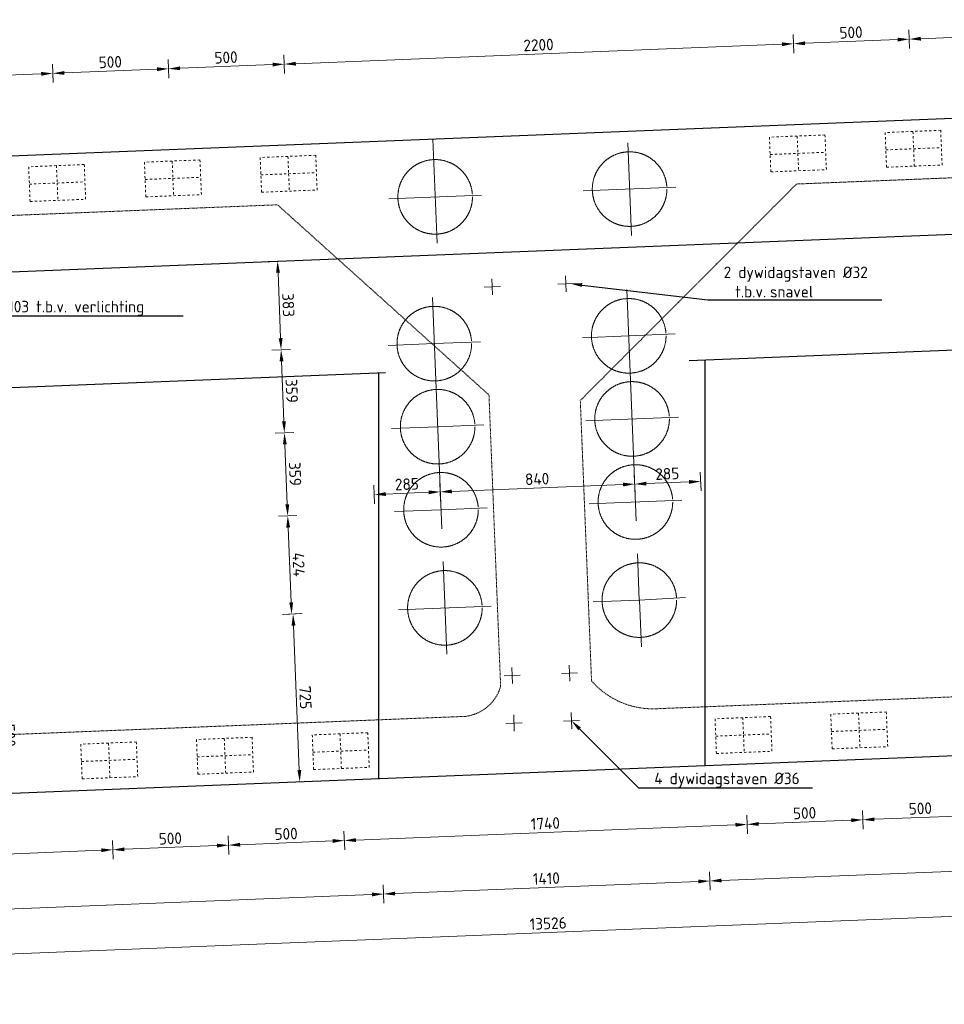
# Model space of a CAD drawing. Header units: millimetres. Extents: x -8028558 to 327273, y -63352 to 83293.
# Tile 131 of 195: x 143979 to 147970, y 19968 to 24219. Entities that reach past the tile are written whole.
import ezdxf
from ezdxf import colors
from ezdxf.entities.mleader import LeaderData, LeaderLine
from ezdxf.math import Vec2, Vec3

# ---------------------------------------------------------------- set-up
doc = ezdxf.new("R2010")
doc.units = ezdxf.units.MM
doc.linetypes.add('NLCS-HIDDEN', pattern=[4, 2, -2])
doc.linetypes.add('ZZ-HIDDEN-SO', pattern=[4, 2, -2])
for name, color, linetype, lineweight in [('B-CO-BC-BETONVORM-GD', 90, 'Continuous', 25), ('B-CO-BC-BETONVORM-GN', 10, 'ZZ-HIDDEN-SO', 13), ('B-CO-BC-BETONVORM-M', 7, 'Continuous', 18), ('B-CO-BC-VOORSPANNING-GN', 190, 'NLCS-HIDDEN', 13), ('X-XX-AL-M', 7, 'Continuous', 18), ('X-XX-AL-VERWIJZING-T25', 7, 'Continuous', 25)]:
    doc.layers.add(name, color=color, linetype=linetype, lineweight=lineweight)
doc.styles.add('NLCS-ISO-MM20-T25', font='NLCS-ISO.ttf', dxfattribs={"height": 50})
doc.dimstyles.new('NLCS-MM20-T25-PIJL_L0_H0', dxfattribs={"dimscale": 20, "dimtxt": 2.5, "dimasz": 2.5, "dimexe": 2, "dimexo": 2, "dimgap": 0.7, "dimtad": 1, "dimdec": 0, "dimzin": 0, "dimdsep": 46, "dimtxsty": 'NLCS-ISO-MM20-T25', "dimcen": 0, "dimdle": 2, "dimclrd": 256, "dimclre": 256, "dimclrt": 256, "dimadec": 0, "dimazin": 0, "dimtfac": 1, "dimtdec": 3, "dimtofl": 0, "dimtmove": 0, "dimatfit": 3, "dimfxl": 2, "dimfxlon": 1, "dimtfillclr": 256, "dimtolj": 1, "dimtzin": 0, "dimlwd": -1, "dimlwe": -1, "dimarcsym": 0})
doc.dimstyles.new('NLCS-MM20-T25-PIJL_L0_H4', dxfattribs={"dimscale": 20, "dimtxt": 2.5, "dimasz": 2.5, "dimexe": 2, "dimexo": 2, "dimgap": 0.7, "dimtad": 1, "dimdec": 0, "dimzin": 0, "dimdsep": 46, "dimtxsty": 'NLCS-ISO-MM20-T25', "dimcen": 0, "dimdle": 2, "dimclrd": 256, "dimclre": 256, "dimclrt": 256, "dimadec": 4, "dimazin": 0, "dimtfac": 1, "dimtdec": 3, "dimtofl": 0, "dimtmove": 0, "dimatfit": 3, "dimfxl": 2, "dimfxlon": 1, "dimtfillclr": 256, "dimtolj": 1, "dimtzin": 0, "dimlwd": -1, "dimlwe": -1, "dimarcsym": 0})

# ---------------------------------------------------------------- blocks, each defined once
blk = doc.blocks.new('*D37')
at = {"layer": 'B-CO-BC-BETONVORM-M', "transparency": 16777216}
for p, q in [((143845.2337090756, 21375.75825711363), (143925.1697857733, 21378.95570018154)), ((143887.2001493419, 21327.3969307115), (143903.1873646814, 20927.71654722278)), ((143945.1538049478, 20879.35522082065), (143865.21772825, 20876.15777775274))]:
    blk.add_line(p, q, dxfattribs=at)
for points in [[(143895.526823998, 21327.72999769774), (143878.8734746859, 21327.06386372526), (143885.2017474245, 21377.35697864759)], [(143911.5140393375, 20928.04961420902), (143894.8606900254, 20927.38348023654), (143905.1857665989, 20877.75649928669)]]:
    blk.add_solid(points, dxfattribs=at)
at = {"layer": 'B-CO-BC-BETONVORM-M', "transparency": 16777216, "insert": (143934.1625944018, 21129.11549246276), "char_height": 50, "attachment_point": 5, "rotation": 272.2906100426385, "style": 'NLCS-ISO-MM20-T25'}
blk.add_mtext('\\A1;500', dxfattribs=at)
blk = doc.blocks.new('*D35')
at = {"layer": 'B-CO-BC-BETONVORM-M', "transparency": 16777216}
for p, q in [((145175.7975553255, 22078.4998034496), (145095.8614786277, 22075.30236038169)), ((145150.7775633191, 21703.1999233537), (145137.827918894, 22026.94103397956)), ((145192.7440035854, 21654.83859695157), (145112.8079268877, 21651.64115388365))]:
    blk.add_line(p, q, dxfattribs=at)
for points in [[(145146.1545935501, 22027.2741009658), (145129.501244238, 22026.60796699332), (145135.8295169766, 22076.90108191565)], [(145159.1042379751, 21703.53299033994), (145142.4508886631, 21702.86685636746), (145152.7759652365, 21653.23987541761)]]:
    blk.add_solid(points, dxfattribs=at)
at = {"layer": 'B-CO-BC-BETONVORM-M', "transparency": 16777216, "insert": (145183.2715784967, 21866.62923216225), "char_height": 50, "attachment_point": 5, "rotation": 272.2906100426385, "style": 'NLCS-ISO-MM20-T25'}
blk.add_mtext('\\A1;424', dxfattribs=at)
blk = doc.blocks.new('*D34')
at = {"layer": 'B-CO-BC-BETONVORM-M', "transparency": 16777216}
for p, q in [((145161.4490295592, 22437.21294763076), (145081.5129528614, 22434.01550456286)), ((145133.83111506, 22126.86112985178), (145123.4793931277, 22385.65417816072)), ((145175.7975553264, 22078.49980344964), (145095.8614786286, 22075.30236038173))]:
    blk.add_line(p, q, dxfattribs=at)
for points in [[(145131.8060677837, 22385.98724514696), (145115.1527184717, 22385.32111117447), (145121.4809912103, 22435.61422609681)], [(145142.1577897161, 22127.19419683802), (145125.504440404, 22126.52806286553), (145135.8295169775, 22076.90108191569)]]:
    blk.add_solid(points, dxfattribs=at)
at = {"layer": 'B-CO-BC-BETONVORM-M', "transparency": 16777216, "insert": (145167.624091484, 22257.81640750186), "char_height": 50, "attachment_point": 5, "rotation": 272.2906100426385, "style": 'NLCS-ISO-MM20-T25'}
blk.add_mtext('\\A1;359', dxfattribs=at)
blk = doc.blocks.new('*D33')
at = {"layer": 'B-CO-BC-BETONVORM-M', "transparency": 16777216}
for p, q in [((145147.1005037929, 22795.92609181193), (145067.1644270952, 22792.72864874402)), ((145119.4825892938, 22485.57427403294), (145109.1308673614, 22744.36732234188)), ((145161.4490295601, 22437.2129476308), (145081.5129528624, 22434.01550456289))]:
    blk.add_line(p, q, dxfattribs=at)
for points in [[(145117.4575420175, 22744.70038932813), (145100.8041927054, 22744.03425535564), (145107.132465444, 22794.32737027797)], [(145127.8092639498, 22485.90734101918), (145111.1559146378, 22485.2412070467), (145121.4809912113, 22435.61422609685)]]:
    blk.add_solid(points, dxfattribs=at)
at = {"layer": 'B-CO-BC-BETONVORM-M', "transparency": 16777216, "insert": (145153.2755657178, 22616.52955168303), "char_height": 50, "attachment_point": 5, "rotation": 272.2906100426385, "style": 'NLCS-ISO-MM20-T25'}
blk.add_mtext('\\A1;359', dxfattribs=at)
blk = doc.blocks.new('*D36')
at = {"layer": 'B-CO-BC-BETONVORM-M', "transparency": 16777216}
for p, q in [((145051.8438310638, 23175.74354955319), (145131.7799077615, 23178.9409926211)), ((145105.1340635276, 22844.28741821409), (145093.8102713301, 23127.38222315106)), ((145147.1005037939, 22795.92609181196), (145067.1644270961, 22792.72864874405))]:
    blk.add_line(p, q, dxfattribs=at)
for points in [[(145102.1369459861, 23127.7152901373), (145085.4835966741, 23127.04915616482), (145091.8118694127, 23177.34227108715)], [(145113.4607381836, 22844.62048520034), (145096.8073888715, 22843.95435122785), (145107.132465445, 22794.32737027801)]]:
    blk.add_solid(points, dxfattribs=at)
at = {"layer": 'B-CO-BC-BETONVORM-M', "transparency": 16777216, "insert": (145138.4410048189, 22987.39357417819), "char_height": 50, "attachment_point": 5, "rotation": 272.29061004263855, "style": 'NLCS-ISO-MM20-T25'}
blk.add_mtext('\\A1;383', dxfattribs=at)
blk = doc.blocks.new('*D688')
at = {"layer": 'X-XX-AL-M', "transparency": 16777216}
for p, q in [((144123.1975856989, 23947.60584087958), (144120.000142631, 24027.54191757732)), ((141860.4070945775, 23897.12620844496), (144071.6388162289, 23985.57547731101)), ((141812.0457681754, 23855.15976817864), (141808.8483251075, 23935.09584487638))]:
    blk.add_line(p, q, dxfattribs=at)
for points in [[(144071.3057492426, 23993.90215196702), (144071.9718832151, 23977.24880265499), (144121.5988641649, 23987.57387922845)], [(141860.0740275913, 23905.45288310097), (141860.7401615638, 23888.79953378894), (141810.4470466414, 23895.12780652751)]]:
    blk.add_solid(points, dxfattribs=at)
at = {"layer": 'X-XX-AL-M', "transparency": 16777216, "insert": (142964.4642019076, 23980.31968026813), "char_height": 50, "attachment_point": 5, "rotation": 2.2906100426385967, "style": 'NLCS-ISO-MM20-T25'}
blk.add_mtext('\\A1;2313', dxfattribs=at)
blk = doc.blocks.new('*D689')
at = {"layer": 'X-XX-AL-M', "transparency": 16777216}
for p, q in [((144123.1975856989, 23947.60584087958), (144120.000142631, 24027.54191757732)), ((144622.7980650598, 23967.58986005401), (144619.6006219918, 24047.52593675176)), ((144171.558912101, 23989.5722811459), (144571.2392955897, 24005.55949648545))]:
    blk.add_line(p, q, dxfattribs=at)
for points in [[(144171.2258451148, 23997.89895580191), (144171.8919790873, 23981.24560648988), (144121.5988641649, 23987.57387922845)], [(144570.9062286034, 24013.88617114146), (144571.5723625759, 23997.23282182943), (144621.1993435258, 24007.55789840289)]]:
    blk.add_solid(points, dxfattribs=at)
at = {"layer": 'X-XX-AL-M', "transparency": 16777216, "insert": (144369.8403503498, 24036.53472620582), "char_height": 50, "attachment_point": 5, "rotation": 2.2906100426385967, "style": 'NLCS-ISO-MM20-T25'}
blk.add_mtext('\\A1;500', dxfattribs=at)
blk = doc.blocks.new('*D690')
at = {"layer": 'X-XX-AL-M', "transparency": 16777216}
for p, q in [((145122.3985444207, 23987.57387922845), (145119.2011013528, 24067.50995592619)), ((144622.7980650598, 23967.58986005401), (144619.6006219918, 24047.52593675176)), ((144671.1593914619, 24009.55630032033), (145070.8397749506, 24025.54351565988))]:
    blk.add_line(p, q, dxfattribs=at)
for points in [[(145070.5067079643, 24033.87019031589), (145071.1728419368, 24017.21684100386), (145120.7998228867, 24027.54191757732)], [(144670.8263244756, 24017.88297497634), (144671.4924584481, 24001.22962566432), (144621.1993435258, 24007.55789840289)]]:
    blk.add_solid(points, dxfattribs=at)
at = {"layer": 'X-XX-AL-M', "transparency": 16777216, "insert": (144869.4408297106, 24056.51874538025), "char_height": 50, "attachment_point": 5, "rotation": 2.2906100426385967, "style": 'NLCS-ISO-MM20-T25'}
blk.add_mtext('\\A1;500', dxfattribs=at)
blk = doc.blocks.new('*D691')
at = {"layer": 'X-XX-AL-M', "transparency": 16777216}
for p, q in [((147320.6406536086, 24075.50356359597), (147317.4432105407, 24155.43964029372)), ((145170.7598708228, 24029.54031949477), (147269.0818841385, 24113.47320002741)), ((145122.3985444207, 23987.57387922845), (145119.2011013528, 24067.5099559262))]:
    blk.add_line(p, q, dxfattribs=at)
for points in [[(147268.7488171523, 24121.79987468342), (147269.4149511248, 24105.14652537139), (147319.0419320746, 24115.47160194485)], [(145170.4268038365, 24037.86699415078), (145171.092937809, 24021.21364483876), (145120.7998228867, 24027.54191757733)]]:
    blk.add_solid(points, dxfattribs=at)
at = {"layer": 'X-XX-AL-M', "transparency": 16777216, "insert": (146218.362123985, 24110.47559715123), "char_height": 50, "attachment_point": 5, "rotation": 2.2906100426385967, "style": 'NLCS-ISO-MM20-T25'}
blk.add_mtext('\\A1;2200', dxfattribs=at)
blk = doc.blocks.new('*D692')
at = {"layer": 'X-XX-AL-M', "transparency": 16777216}
for p, q in [((147320.6406536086, 24075.50356359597), (147317.4432105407, 24155.43964029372)), ((147820.2411329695, 24095.48758277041), (147817.0436899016, 24175.42365946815)), ((147369.0019800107, 24117.47000386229), (147768.6823634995, 24133.45721920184))]:
    blk.add_line(p, q, dxfattribs=at)
for points in [[(147368.6689130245, 24125.7966785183), (147369.335046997, 24109.14332920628), (147319.0419320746, 24115.47160194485)], [(147768.3492965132, 24141.78389385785), (147769.0154304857, 24125.13054454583), (147818.6424114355, 24135.45562111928)]]:
    blk.add_solid(points, dxfattribs=at)
at = {"layer": 'X-XX-AL-M', "transparency": 16777216, "insert": (147567.2834182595, 24164.43244892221), "char_height": 50, "attachment_point": 5, "rotation": 2.2906100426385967, "style": 'NLCS-ISO-MM20-T25'}
blk.add_mtext('\\A1;500', dxfattribs=at)
blk = doc.blocks.new('*D693')
at = {"layer": 'X-XX-AL-M', "transparency": 16777216}
for p, q in [((148319.8416123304, 24115.47160194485), (148316.6441692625, 24195.40767864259)), ((147820.2411329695, 24095.48758277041), (147817.0436899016, 24175.42365946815)), ((147868.6024593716, 24137.45402303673), (148268.2828428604, 24153.44123837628))]:
    blk.add_line(p, q, dxfattribs=at)
for points in [[(148267.9497758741, 24161.76791303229), (148268.6159098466, 24145.11456372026), (148318.2428907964, 24155.43964029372)], [(147868.2693923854, 24145.78069769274), (147868.9355263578, 24129.12734838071), (147818.6424114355, 24135.45562111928)]]:
    blk.add_solid(points, dxfattribs=at)
at = {"layer": 'X-XX-AL-M', "transparency": 16777216, "insert": (148066.8838976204, 24184.41646809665), "char_height": 50, "attachment_point": 5, "rotation": 2.2906100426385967, "style": 'NLCS-ISO-MM20-T25'}
blk.add_mtext('\\A1;500', dxfattribs=at)
blk = doc.blocks.new('*D703')
at = {"layer": 'B-CO-BC-BETONVORM-M', "transparency": 16777216}
for p, q in [((145198.7392093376, 21655.07840518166), (145118.8031326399, 21651.88096211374)), ((145160.7695729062, 21603.51963571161), (145185.7495968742, 20979.01903651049)), ((145227.7160371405, 20930.65771010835), (145147.7799604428, 20927.46026704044))]:
    blk.add_line(p, q, dxfattribs=at)
for points in [[(145169.0962475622, 21603.85270269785), (145152.4428982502, 21603.18656872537), (145158.7711709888, 21653.4796836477)], [(145194.0762715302, 20979.35210349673), (145177.4229222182, 20978.68596952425), (145187.7479987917, 20929.0589885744)]]:
    blk.add_solid(points, dxfattribs=at)
at = {"layer": 'B-CO-BC-BETONVORM-M', "transparency": 16777216, "insert": (145212.2284222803, 21292.82808960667), "char_height": 50, "attachment_point": 5, "rotation": 272.2906100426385, "style": 'NLCS-ISO-MM20-T25'}
blk.add_mtext('\\A1;725', dxfattribs=at)
blk = doc.blocks.new('*D710')
at = {"layer": 'X-XX-AL-M', "transparency": 16777216}
for p, q in [((153017.543758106, 20588.62011819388), (153020.7412011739, 20508.68404149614)), ((139553.9646975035, 20010.04496855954), (152969.1824317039, 20546.65367792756)), ((139502.4059280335, 20048.01460499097), (139505.6033711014, 19968.07852829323))]:
    blk.add_line(p, q, dxfattribs=at)
for points in [[(152968.8493647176, 20554.98035258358), (152969.5154986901, 20538.32700327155), (153019.14247964, 20548.65207984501)], [(139553.6316305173, 20018.37164321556), (139554.2977644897, 20001.71829390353), (139504.0046495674, 20008.0465666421)]]:
    blk.add_solid(points, dxfattribs=at)
at = {"layer": 'X-XX-AL-M', "transparency": 16777216, "insert": (146260.0148111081, 20317.31816063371), "char_height": 50, "attachment_point": 5, "rotation": 2.290610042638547, "style": 'NLCS-ISO-MM20-T25'}
blk.add_mtext('\\A1;13526', dxfattribs=at)
blk = doc.blocks.new('*D712')
at = {"layer": 'X-XX-AL-M', "transparency": 16777216}
for p, q in [((152090.5163720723, 20745.91212050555), (152093.7138151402, 20665.97604380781)), ((147008.1934529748, 20502.58721653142), (152042.1550456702, 20703.94568023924)), ((146956.6346835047, 20540.55685296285), (146959.8321265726, 20460.6207762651))]:
    blk.add_line(p, q, dxfattribs=at)
for points in [[(152041.821978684, 20712.27235489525), (152042.4881126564, 20695.61900558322), (152092.1150936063, 20705.94408215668)], [(147007.8603859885, 20510.91389118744), (147008.526519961, 20494.26054187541), (146958.2334050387, 20500.58881461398)]]:
    blk.add_solid(points, dxfattribs=at)
at = {"layer": 'X-XX-AL-M', "transparency": 16777216, "insert": (149598.9701468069, 20645.24947181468), "char_height": 50, "attachment_point": 5, "rotation": 2.290610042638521, "style": 'NLCS-ISO-MM20-T25'}
blk.add_mtext('\\A1;5138', dxfattribs=at)
blk = doc.blocks.new('*D714')
at = {"layer": 'X-XX-AL-M', "transparency": 16777216}
for p, q in [((146956.6346835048, 20540.55685296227), (146959.8321265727, 20460.62077626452)), ((146908.2733571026, 20498.59041269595), (145599.3072638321, 20446.23176896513)), ((145547.7484943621, 20484.20140539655), (145550.94593743, 20404.26532869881))]:
    blk.add_line(p, q, dxfattribs=at)
for points in [[(146907.9402901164, 20506.91708735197), (146908.6064240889, 20490.26373803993), (146958.2334050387, 20500.58881461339)], [(145598.9741968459, 20454.55844362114), (145599.6403308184, 20437.90509430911), (145549.347215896, 20444.23336704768)]]:
    blk.add_solid(points, dxfattribs=at)
at = {"layer": 'X-XX-AL-M', "transparency": 16777216, "insert": (146252.2315569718, 20511.37992822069), "char_height": 50, "attachment_point": 5, "rotation": 2.290610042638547, "style": 'NLCS-ISO-MM20-T25'}
blk.add_mtext('\\A1;1410', dxfattribs=at)
blk = doc.blocks.new('*D715')
at = {"layer": 'X-XX-AL-M', "transparency": 16777216}
for p, q in [((145547.7484943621, 20484.20140539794), (145550.94593743, 20404.2653287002)), ((145499.3871679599, 20442.23496513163), (140465.4127379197, 20240.87598793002)), ((140413.8539684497, 20278.84562436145), (140417.0514115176, 20198.9095476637))]:
    blk.add_line(p, q, dxfattribs=at)
for points in [[(145499.0541009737, 20450.56163978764), (145499.7202349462, 20433.90829047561), (145549.347215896, 20444.23336704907)], [(140465.0796709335, 20249.20266258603), (140465.745804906, 20232.549313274), (140415.4526899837, 20238.87758601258)]]:
    blk.add_solid(points, dxfattribs=at)
at = {"layer": 'X-XX-AL-M', "transparency": 16777216, "insert": (142980.8411994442, 20380.52431392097), "char_height": 50, "attachment_point": 5, "rotation": 2.290610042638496, "style": 'NLCS-ISO-MM20-T25'}
blk.add_mtext('\\A1;5138', dxfattribs=at)
blk = doc.blocks.new('*D720')
at = {"layer": 'X-XX-AL-M', "transparency": 16777216}
for p, q in [((145510.9663921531, 22129.33372880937), (145507.7689490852, 22209.26980550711)), ((145795.7515027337, 22140.72513323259), (145792.5540596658, 22220.66120993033)), ((145744.1927332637, 22178.69476966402), (145559.3277185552, 22171.30016907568))]:
    blk.add_line(p, q, dxfattribs=at)
for points in [[(145558.994651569, 22179.6268437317), (145559.6607855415, 22162.97349441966), (145509.3676706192, 22169.30176715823)], [(145743.8596662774, 22187.02144432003), (145744.5258002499, 22170.368095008), (145794.1527811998, 22180.69317158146)]]:
    blk.add_solid(points, dxfattribs=at)
at = {"layer": 'X-XX-AL-M', "transparency": 16777216, "insert": (145650.2014724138, 22213.96630676), "char_height": 50, "attachment_point": 5, "rotation": 2.290610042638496, "style": 'NLCS-ISO-MM20-T25'}
blk.add_mtext('\\A1;285', dxfattribs=at)
blk = doc.blocks.new('*D721')
at = {"layer": 'X-XX-AL-M', "transparency": 16777216}
for p, q in [((146635.08030806, 22174.2982854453), (146631.8828649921, 22254.23436214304)), ((146919.8472639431, 22185.68896368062), (146916.6498208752, 22265.62504037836)), ((146683.4416344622, 22216.26472571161), (146868.2884944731, 22223.65860011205))]:
    blk.add_line(p, q, dxfattribs=at)
for points in [[(146683.1085674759, 22224.59140036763), (146683.7747014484, 22207.93805105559), (146633.4815865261, 22214.26632379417)], [(146867.9554274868, 22231.98527476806), (146868.6215614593, 22215.33192545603), (146918.2485424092, 22225.65700202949)]]:
    blk.add_solid(points, dxfattribs=at)
at = {"layer": 'X-XX-AL-M', "transparency": 16777216, "insert": (146774.306310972, 22258.93050030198), "char_height": 50, "attachment_point": 5, "rotation": 2.290610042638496, "style": 'NLCS-ISO-MM20-T25'}
blk.add_mtext('\\A1;285', dxfattribs=at)
blk = doc.blocks.new('*D722')
at = {"layer": 'X-XX-AL-M', "transparency": 16777216}
for p, q in [((146635.0878684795, 22174.29858786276), (146631.8904254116, 22254.2346645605)), ((145795.7515027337, 22140.72513323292), (145792.5540596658, 22220.66120993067)), ((145844.1128291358, 22182.69157349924), (146583.5290990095, 22212.26822429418))]:
    blk.add_line(p, q, dxfattribs=at)
for points in [[(146583.1960320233, 22220.5948989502), (146583.8621659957, 22203.94154963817), (146633.4891469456, 22214.26662621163)], [(145843.7797621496, 22191.01824815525), (145844.4458961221, 22174.36489884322), (145794.1527811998, 22180.69317158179)]]:
    blk.add_solid(points, dxfattribs=at)
at = {"layer": 'X-XX-AL-M', "transparency": 16777216, "insert": (146212.2622105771, 22236.44873628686), "char_height": 50, "attachment_point": 5, "rotation": 2.290610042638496, "style": 'NLCS-ISO-MM20-T25'}
blk.add_mtext('\\A1;840', dxfattribs=at)
blk = doc.blocks.new('*D732')
at = {"layer": 'X-XX-AL-M', "transparency": 16777216}
for p, q in [((144379.1922400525, 20675.23848283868), (144382.3896831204, 20595.30240614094)), ((142159.5672303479, 20546.42149524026), (144330.8309136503, 20633.27204257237)), ((142108.0084608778, 20584.39113167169), (142111.2059039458, 20504.45505497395))]:
    blk.add_line(p, q, dxfattribs=at)
for points in [[(144330.4978466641, 20641.59871722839), (144331.1639806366, 20624.94536791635), (144380.7909615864, 20635.27044448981)], [(142159.2341633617, 20554.74816989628), (142159.9002973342, 20538.09482058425), (142109.6071824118, 20544.42309332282)]]:
    blk.add_solid(points, dxfattribs=at)
at = {"layer": 'X-XX-AL-M', "transparency": 16777216, "insert": (143243.6403185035, 20628.81560629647), "char_height": 50, "attachment_point": 5, "rotation": 2.29061004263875, "style": 'NLCS-ISO-MM20-T25'}
blk.add_mtext('\\A1;2273', dxfattribs=at)
blk = doc.blocks.new('*D733')
at = {"layer": 'X-XX-AL-M', "transparency": 16777216}
for p, q in [((144379.1922400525, 20675.23848283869), (144382.3896831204, 20595.30240614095)), ((144878.7927194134, 20695.22250201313), (144881.9901624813, 20615.28642531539)), ((144430.7510095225, 20637.26884640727), (144830.4313930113, 20653.25606174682))]:
    blk.add_line(p, q, dxfattribs=at)
for points in [[(144430.4179425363, 20645.59552106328), (144431.0840765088, 20628.94217175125), (144380.7909615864, 20635.27044448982)], [(144830.098326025, 20661.58273640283), (144830.7644599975, 20644.9293870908), (144880.3914409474, 20655.25446366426)]]:
    blk.add_solid(points, dxfattribs=at)
at = {"layer": 'X-XX-AL-M', "transparency": 16777216, "insert": (144629.0324477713, 20684.23129146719), "char_height": 50, "attachment_point": 5, "rotation": 2.2906100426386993, "style": 'NLCS-ISO-MM20-T25'}
blk.add_mtext('\\A1;500', dxfattribs=at)
blk = doc.blocks.new('*D734')
at = {"layer": 'X-XX-AL-M', "transparency": 16777216}
for p, q in [((145378.3931987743, 20715.20652118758), (145381.5906418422, 20635.27044448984)), ((144878.7927194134, 20695.22250201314), (144881.9901624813, 20615.2864253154)), ((144930.3514888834, 20657.25286558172), (145330.0318723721, 20673.24008092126))]:
    blk.add_line(p, q, dxfattribs=at)
for points in [[(144930.0184218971, 20665.57954023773), (144930.6845558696, 20648.9261909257), (144880.3914409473, 20655.25446366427)], [(145329.6988053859, 20681.56675557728), (145330.3649393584, 20664.91340626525), (145379.9919203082, 20675.23848283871)]]:
    blk.add_solid(points, dxfattribs=at)
at = {"layer": 'X-XX-AL-M', "transparency": 16777216, "insert": (145128.6329271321, 20704.21531064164), "char_height": 50, "attachment_point": 5, "rotation": 2.2906100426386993, "style": 'NLCS-ISO-MM20-T25'}
blk.add_mtext('\\A1;500', dxfattribs=at)
blk = doc.blocks.new('*D735')
at = {"layer": 'X-XX-AL-M', "transparency": 16777216}
for p, q in [((147117.0028669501, 20784.75090791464), (147120.2003100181, 20704.8148312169)), ((145378.3931987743, 20715.2065211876), (145381.5906418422, 20635.27044448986)), ((145429.9519682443, 20677.23688475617), (147068.641540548, 20742.78446764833))]:
    blk.add_line(p, q, dxfattribs=at)
for points in [[(147068.3084735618, 20751.11114230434), (147068.9746075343, 20734.45779299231), (147118.6015884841, 20744.78286956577)], [(145429.6189012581, 20685.56355941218), (145430.2850352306, 20668.91021010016), (145379.9919203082, 20675.23848283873)]]:
    blk.add_solid(points, dxfattribs=at)
at = {"layer": 'X-XX-AL-M', "transparency": 16777216, "insert": (146247.7380009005, 20748.9795135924), "char_height": 50, "attachment_point": 5, "rotation": 2.29061004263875, "style": 'NLCS-ISO-MM20-T25'}
blk.add_mtext('\\A1;1740', dxfattribs=at)
blk = doc.blocks.new('*D736')
at = {"layer": 'X-XX-AL-M', "transparency": 16777216}
for p, q in [((147616.6033463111, 20804.73492708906), (147619.800789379, 20724.79885039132)), ((147117.0028669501, 20784.75090791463), (147120.2003100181, 20704.81483121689)), ((147168.5616364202, 20746.7812714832), (147568.2420199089, 20762.76848682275))]:
    blk.add_line(p, q, dxfattribs=at)
for points in [[(147168.2285694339, 20755.10794613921), (147168.8947034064, 20738.45459682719), (147118.6015884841, 20744.78286956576)], [(147567.9089529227, 20771.09516147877), (147568.5750868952, 20754.44181216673), (147618.202067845, 20764.7668887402)]]:
    blk.add_solid(points, dxfattribs=at)
at = {"layer": 'X-XX-AL-M', "transparency": 16777216, "insert": (147366.843074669, 20793.74371654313), "char_height": 50, "attachment_point": 5, "rotation": 2.2906100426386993, "style": 'NLCS-ISO-MM20-T25'}
blk.add_mtext('\\A1;500', dxfattribs=at)
blk = doc.blocks.new('*D737')
at = {"layer": 'X-XX-AL-M', "transparency": 16777216}
for p, q in [((147616.6033463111, 20804.73492708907), (147619.800789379, 20724.79885039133)), ((148116.203825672, 20824.71894626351), (148119.4012687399, 20744.78286956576)), ((147668.1621157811, 20766.76529065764), (148067.8424992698, 20782.75250599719))]:
    blk.add_line(p, q, dxfattribs=at)
for points in [[(148067.5094322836, 20791.07918065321), (148068.1755662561, 20774.42583134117), (148117.8025472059, 20784.75090791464)], [(147667.8290487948, 20775.09196531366), (147668.4951827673, 20758.43861600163), (147618.202067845, 20764.7668887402)]]:
    blk.add_solid(points, dxfattribs=at)
at = {"layer": 'X-XX-AL-M', "transparency": 16777216, "insert": (147866.4435540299, 20813.72773571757), "char_height": 50, "attachment_point": 5, "rotation": 2.2906100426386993, "style": 'NLCS-ISO-MM20-T25'}
blk.add_mtext('\\A1;500', dxfattribs=at)

msp = doc.modelspace()

# ---------------------------------------------------------------- linework, layer by layer
at = {"layer": 'B-CO-BC-BETONVORM-GD', "ltscale": 500, "flags": 128}
for points in [[(136633.5342376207, 23339.08955883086), (156392.7331963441, 24129.4575171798)], [(137068.1738173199, 22856.39674900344), (156392.7331963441, 23629.37912416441)], [(146868.3368204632, 22748.00342900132), (152072.1754134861, 22956.15697272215)], [(146938.2937249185, 20999.08081761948), (146938.2808875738, 22750.80119168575)], [(140395.5130098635, 22489.09047657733), (145558.3843635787, 22695.60533072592)], [(145529.4075357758, 20942.72537005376), (145529.407535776, 22694.44625761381)], [(145711.8330346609, 20950.02239000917), (152991.4402956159, 21241.20668044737)], [(139476.260965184, 20700.59950723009), (145711.8330346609, 20950.02239000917)]]:
    msp.add_lwpolyline(points, dxfattribs=at)
at = {"layer": 'B-CO-BC-BETONVORM-GN'}
msp.add_lwpolyline([(146398.7731255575, 22575.56370207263), (146447.2093687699, 21364.65762154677, 0.2229474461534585), (146719.9079035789, 21244.02535095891), (152387.078794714, 21470.71218660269, 0.2979414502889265), (152537.6399924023, 21599.91990854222), (152487.3000739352, 22858.41787022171), (151574.3185238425, 23679.50018940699), (147332.2376678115, 23509.81695516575), (146400.9713676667, 22577.76194418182)], format="xyb", dxfattribs=at)
at = {"layer": 'B-CO-BC-BETONVORM-GN', "flags": 128}
msp.add_lwpolyline([(146054.8482327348, 21340.61686928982), (146004.5083142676, 22599.11483096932), (145091.5267641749, 23420.1971501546), (140849.4459081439, 23250.51391591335), (139970.9374186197, 22318.45890492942), (140019.373661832, 21107.55282440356, 0.16161188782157), (140237.1161439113, 20984.72231170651), (145904.2870350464, 21211.4091473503, 0.297941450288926), (146054.8482327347, 21340.61686928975)], format="xyb", dxfattribs=at)
at = {"layer": 'B-CO-BC-BETONVORM-M', "ltscale": 500, "flags": 128}
for points in [[(146017.1641822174, 23101.13078782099), (146019.9619449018, 23031.18672071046)], [(146335.149141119, 23113.85018617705), (146337.9469038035, 23043.90611906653)], [(146053.5350971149, 23067.55763560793), (145983.5910300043, 23064.75987292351)], [(146371.5200560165, 23080.277033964), (146301.575988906, 23077.47927127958)], [(146350.9741781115, 21432.88620953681), (146353.7719407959, 21362.94214242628)], [(146139.3042012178, 21389.39142165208), (146069.3601341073, 21386.59365896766)], [(146102.9332863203, 21422.96457386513), (146105.7310490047, 21353.02050675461)], [(146387.3450930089, 21399.31305732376), (146317.4010258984, 21396.51529463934)], [(146111.149040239, 21217.57072589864), (146113.9468029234, 21147.62665878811)], [(146359.1899320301, 21227.49236157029), (146361.9876947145, 21157.54829445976)], [(146147.5199551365, 21183.99757368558), (146077.5758880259, 21181.19981100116)], [(146395.5608469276, 21193.91920935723), (146325.6167798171, 21191.12144667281)]]:
    msp.add_lwpolyline(points, dxfattribs=at)
at = {"layer": 'B-CO-BC-VOORSPANNING-GN', "ltscale": 5, "flags": 128}
for points in [[(147954.4810999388, 23741.8874493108), (147714.6728698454, 23732.29512010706)], [(147714.6728698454, 23732.29512010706), (147720.6680755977, 23582.41497629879)], [(147834.576984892, 23737.09128470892), (147840.5721906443, 23587.21114090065)], [(147960.4763056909, 23592.00730550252), (147954.4810999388, 23741.8874493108)], [(147454.8806205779, 23721.90343013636), (147215.0723904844, 23712.31110093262)], [(147215.0723904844, 23712.31110093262), (147221.0675962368, 23562.43095712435)], [(147334.9765055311, 23717.10726553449), (147337.9741084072, 23642.16719363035)], [(147460.87582633, 23572.02328632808), (147454.8806205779, 23721.90343013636)], [(147218.0699933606, 23637.37102902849), (147457.8782234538, 23646.96335823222)], [(147337.9741084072, 23642.16719363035), (147340.9717112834, 23567.22712172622)], [(147717.6704727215, 23657.35504820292), (147957.4787028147, 23666.94737740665)], [(144757.0380320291, 23613.98972659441), (144517.2298019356, 23604.39739739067)], [(144517.2298019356, 23604.39739739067), (144523.225007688, 23454.5172535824)], [(144637.1339169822, 23609.19356199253), (144640.1315198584, 23534.2534900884)], [(144763.0332377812, 23464.10958278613), (144757.0380320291, 23613.98972659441)], [(145256.63851139, 23633.97374576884), (145016.8302812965, 23624.38141656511)], [(145016.8302812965, 23624.38141656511), (145022.8254870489, 23474.50127275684)], [(145136.7343963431, 23629.17758116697), (145139.7319992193, 23554.23750926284)], [(145262.6337171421, 23484.09360196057), (145256.63851139, 23633.97374576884)], [(144257.4375526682, 23594.00570741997), (144017.6293225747, 23584.41337821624)], [(144017.6293225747, 23584.41337821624), (144023.6245283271, 23434.53323440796)], [(144137.5334376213, 23589.2095428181), (144140.5310404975, 23514.26947091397)], [(144263.4327584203, 23444.12556361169), (144257.4375526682, 23594.00570741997)], [(145019.8278841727, 23549.44134466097), (145259.6361142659, 23559.0336738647)], [(145139.7319992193, 23554.23750926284), (145142.7296020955, 23479.2974373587)], [(147221.0675962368, 23562.43095712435), (147460.87582633, 23572.02328632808)], [(147720.6680755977, 23582.41497629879), (147960.4763056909, 23592.00730550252)], [(144020.6269254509, 23509.4733063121), (144260.4351555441, 23519.06563551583)], [(144140.5310404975, 23514.26947091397), (144143.5286433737, 23439.32939900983)], [(144520.2274048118, 23529.45732548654), (144760.035634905, 23539.04965469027)], [(144640.1315198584, 23534.2534900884), (144643.1291227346, 23459.31341818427)], [(145022.8254870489, 23474.50127275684), (145262.6337171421, 23484.09360196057)], [(144023.6245283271, 23434.53323440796), (144263.4327584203, 23444.12556361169)], [(144523.225007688, 23454.5172535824), (144763.0332377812, 23464.10958278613)], [(147599.7647595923, 21225.69959505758), (147602.7623624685, 21150.75952315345)], [(147100.1642802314, 21205.71557588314), (147103.1618831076, 21130.77550397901)], [(145361.5546120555, 21136.1711891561), (145367.5498178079, 20986.29104534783)], [(146983.257768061, 21125.97933937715), (147223.0659981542, 21135.57166858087)], [(147103.1618831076, 21130.77550397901), (147106.1594859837, 21055.83543207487)], [(147482.8582474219, 21145.96335855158), (147722.6664775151, 21155.55568775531)], [(147602.7623624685, 21150.75952315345), (147605.7599653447, 21075.81945124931)], [(144362.3536533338, 21096.20315080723), (144368.3488590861, 20946.32300699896)], [(144861.9541326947, 21116.18716998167), (144867.949338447, 20966.3070261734)], [(144745.0476205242, 21036.45093347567), (144984.8558506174, 21046.0432626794)], [(145244.6480998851, 21056.43495265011), (145484.4563299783, 21066.02728185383)], [(144245.4471411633, 21016.46691430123), (144485.2553712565, 21026.05924350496)]]:
    msp.add_lwpolyline(points, dxfattribs=at)
at = {"layer": 'B-CO-BC-VOORSPANNING-GN', "ltscale": 500, "flags": 128}
for points in [[(145762.234196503, 23704.23755718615), (145780.21981376, 23254.59712576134)], [(146603.5614037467, 23687.85066146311), (146619.5486190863, 23288.17027797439)], [(146811.3952031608, 23496.00407738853), (146411.7148196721, 23480.01686204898)], [(145972.0663978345, 23462.43092517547), (145572.3860143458, 23446.44370983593)], [(146599.8843442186, 23054.1973814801), (146644.5686110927, 21937.09070962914)], [(145760.5555388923, 23020.62422926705), (145805.2398057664, 21903.51755741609)], [(146807.7181436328, 22862.35079740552), (146408.037760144, 22846.36358206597)], [(145768.5491465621, 22820.78403752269), (145568.7089548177, 22812.79042985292)], [(145768.5491465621, 22820.78403752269), (145968.3893383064, 22828.77764519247)], [(146822.0666694, 22503.6376532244), (146422.3862859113, 22487.65043788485)], [(145782.8976723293, 22462.07089334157), (145583.057480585, 22454.0772856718)], [(145782.8976723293, 22462.07089334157), (145982.7378640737, 22470.06450101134)], [(145797.2461980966, 22103.35774916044), (145997.0863898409, 22111.35135683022)], [(146836.4151951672, 22144.92450904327), (146436.7348116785, 22128.93729370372)], [(145797.2461980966, 22103.35774916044), (145597.4060063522, 22095.36414149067)], [(146653.5214516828, 21713.26969487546), (146645.527844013, 21913.10988661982)], [(145806.1990386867, 21879.53673440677), (145822.1862540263, 21479.85635091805)], [(146653.5063374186, 21713.2689434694), (146853.15396633, 21725.13588368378)], [(146014.0328381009, 21687.69015033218), (145614.3524546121, 21671.70293499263)], [(146653.5214516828, 21713.26969487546), (146453.6812599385, 21705.27608720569)], [(146653.5913948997, 21711.71042735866), (146663.5221355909, 21511.95712853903)]]:
    msp.add_lwpolyline(points, dxfattribs=at)
at = {"layer": 'B-CO-BC-VOORSPANNING-GN', "ltscale": 5}
for points in [[(147479.8606445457, 21220.90343045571), (147485.855850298, 21071.02328664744), (147725.6640803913, 21080.61561585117), (147719.6688746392, 21230.49575965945)], [(146980.2601651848, 21200.91941128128), (146986.2553709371, 21051.03926747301), (147226.0636010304, 21060.63159667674), (147220.0683952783, 21210.51174048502)], [(145241.6504970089, 21131.37502455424), (145247.6457027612, 20981.49488074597), (145487.4539328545, 20991.0872099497), (145481.4587271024, 21140.96735375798)], [(144242.4495382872, 21091.40698620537), (144248.4447440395, 20941.5268423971), (144488.2529741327, 20951.11917160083), (144482.2577683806, 21100.99931540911)], [(144742.050017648, 21111.3910053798), (144748.0452234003, 20961.51086157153), (144987.8534534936, 20971.10319077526), (144981.8582477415, 21120.98333458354)]]:
    msp.add_lwpolyline(points, close=True, dxfattribs=at)
at = {"layer": 'B-CO-BC-VOORSPANNING-GN', "ltscale": 500}
for centre in [(146611.5550114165, 23488.01046971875), (145772.2262060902, 23454.4373175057), (146607.8779518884, 22854.35718973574), (145768.5491465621, 22820.78403752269), (145782.8976723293, 22462.07089334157), (146622.2264776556, 22495.64404555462), (146636.5750034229, 22136.9309013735), (145797.2461980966, 22103.35774916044), (146653.5214516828, 21713.26969487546), (145814.1926463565, 21679.69654266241)]:
    msp.add_circle(centre, 160.9871391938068, dxfattribs=at)

# ---------------------------------------------------------------- dimensions: what is measured, and where the dimension line sits
at = {"layer": 'B-CO-BC-BETONVORM-M'}
for base, p1, p2, angle, picture, middle in [((145091.8118694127, 23177.34227108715), (145768.5491465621, 22820.78403752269), (137068.1738173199, 22856.39674900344), 92.29061004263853, '*D36', (145138.4410048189, 22987.39357417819)), ((145107.132465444, 22794.32737027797), (145782.8976723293, 22462.07089334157), (145768.5491465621, 22820.78403752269), 92.29061004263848, '*D33', (145153.2755657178, 22616.52955168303)), ((145121.4809912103, 22435.61422609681), (145797.2461980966, 22103.35774916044), (145782.8976723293, 22462.07089334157), 92.29061004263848, '*D34', (145167.624091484, 22257.81640750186)), ((145135.8295169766, 22076.90108191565), (145814.1926463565, 21679.69654266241), (145797.2461980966, 22103.35774916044), 92.29061004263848, '*D35', (145183.2715784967, 21866.62923216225)), ((145187.7479987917, 20929.0589885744), (145814.1926463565, 21679.69654266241), (145529.4075357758, 20942.72537005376), 92.29061004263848, '*D703', (145212.2284222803, 21292.82808960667)), ((143905.1857665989, 20877.75649928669), (143374.1439051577, 21356.91466495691), (145711.8330346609, 20950.02239000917), 92.29061004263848, '*D37', (143934.1625944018, 21129.11549246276))]:
    dim = msp.add_linear_dim(base=base, p1=p1, p2=p2, angle=angle, dimstyle='NLCS-MM20-T25-PIJL_L0_H0', dxfattribs=at)
    dim.commit()
    dim.dimension.update_dxf_attribs({"geometry": picture, "text_midpoint": middle})
at = {"layer": 'X-XX-AL-M'}
for base, p1, p2, angle, picture, middle in [((147818.6424114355, 24135.45562111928), (147337.9741084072, 23642.16719363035), (147837.5745877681, 23662.15121280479), 182.2906100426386, '*D692', (147567.2834182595, 24164.43244892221)), ((148318.2428907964, 24155.43964029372), (147837.5745877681, 23662.15121280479), (148337.175067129, 23682.13523197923), 182.2906100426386, '*D693', (148066.8838976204, 24184.41646809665)), ((147319.0419320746, 24115.47160194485), (145139.7319992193, 23554.23750926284), (147337.9741084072, 23642.16719363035), 182.2906100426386, '*D691', (146218.362123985, 24110.47559715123)), ((144621.1993435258, 24007.55789840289), (144140.5310404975, 23514.26947091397), (144640.1315198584, 23534.2534900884), 182.2906100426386, '*D689', (144369.8403503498, 24036.53472620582)), ((145120.7998228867, 24027.54191757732), (144640.1315198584, 23534.2534900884), (145139.7319992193, 23554.23750926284), 182.2906100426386, '*D690', (144869.4408297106, 24056.51874538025)), ((144121.5988641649, 23987.57387922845), (141829.379222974, 23421.82339821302), (144140.5310404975, 23514.26947091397), 182.2906100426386, '*D688', (142964.4642019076, 23980.31968026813)), ((146918.2485424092, 22225.65700202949), (146653.5214516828, 21713.26969487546), (146938.2884075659, 21724.66037311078), 182.2906100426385, '*D721', (146774.306310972, 22258.93050030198)), ((145509.3676706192, 22169.30176715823), (145814.2294169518, 21678.77727778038), (145529.4075357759, 21668.30513823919), 182.2906100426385, '*D720', (145650.2014724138, 22213.96630676)), ((146633.4891469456, 22214.26662621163), (145814.1926463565, 21679.69654266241), (146653.5913948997, 21711.71042735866), 182.2906100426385, '*D722', (146212.2622105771, 22236.44873628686)), ((153019.14247964, 20548.65207984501), (139476.260965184, 20701.63867622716), (152991.4402956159, 21241.20668044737), 182.2906100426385, '*D710', (146260.0148111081, 20317.31816063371)), ((147118.6015884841, 20744.78286956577), (145364.5522149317, 21061.23111725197), (147103.1618831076, 21130.77550397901), 182.2906100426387, '*D735', (146247.7380009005, 20748.9795135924)), ((147618.202067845, 20764.7668887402), (147103.1618831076, 21130.77550397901), (147602.7623624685, 21150.75952315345), 182.2906100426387, '*D736', (147366.843074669, 20793.74371654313)), ((148117.8025472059, 20784.75090791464), (147602.7623624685, 21150.75952315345), (148102.3628418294, 21170.74354232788), 182.2906100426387, '*D737', (147866.4435540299, 20813.72773571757)), ((145379.9919203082, 20675.23848283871), (144864.9517355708, 21041.24709807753), (145364.5522149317, 21061.23111725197), 182.2906100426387, '*D734', (145128.6329271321, 20704.21531064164)), ((144380.7909615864, 20635.27044448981), (142094.1674770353, 20930.41572773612), (144365.3512562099, 21021.2630789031), 182.2906100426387, '*D732', (143243.6403185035, 20628.81560629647)), ((144880.3914409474, 20655.25446366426), (144365.3512562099, 21021.2630789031), (144864.9517355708, 21041.24709807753), 182.2906100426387, '*D733', (144629.0324477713, 20684.23129146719)), ((145549.347215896, 20444.23336704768), (146938.2937249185, 20999.08081761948), (145529.4075357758, 20942.72537005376), 182.2906100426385, '*D714', (146252.2315569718, 20511.37992822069)), ((140415.4526899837, 20238.87758601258), (145529.4075357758, 20942.72537005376), (140395.5130098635, 20737.36958901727), 182.2906100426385, '*D715', (142980.8411994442, 20380.52431392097))]:
    dim = msp.add_linear_dim(base=base, p1=p1, p2=p2, angle=angle, dimstyle='NLCS-MM20-T25-PIJL_L0_H4', dxfattribs=at)
    dim.commit()
    dim.dimension.update_dxf_attribs({"geometry": picture, "text_midpoint": middle})
dim = msp.add_linear_dim(base=(152092.1150936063, 20705.94408215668), p1=(146938.2937249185, 20999.08081761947), p2=(152072.1754134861, 21204.43608516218), angle=2.290610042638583, dimstyle='NLCS-MM20-T25-PIJL_L0_H4', dxfattribs=at)
dim.commit()
dim.dimension.update_dxf_attribs({"geometry": '*D712', "text_midpoint": (149600.5289003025, 20606.28063442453), "dimtype": 161})

# ---------------------------------------------------------------- leaders
at = {"layer": 'X-XX-AL-VERWIJZING-T25'}
ml = msp.add_multileader_mtext('Standard', dxfattribs=at)
ml.set_content('2 dywidagstaven Ø32\\P\\pxi-3,l4,t4;t.b.v.^Isnavel', color=256, style='NLCS-ISO-MM20-T25')
ml.set_leader_properties(color=256, linetype='ByLayer', lineweight=-1)
ml.build(insert=Vec2(0, 0))
ml.multileader.update_dxf_attribs({"text_left_attachment_type": 5, "text_right_attachment_type": 5, "dogleg_length": 50, "arrow_head_size": 50})
ctx = ml.context
ctx.base_point, ctx.char_height, ctx.arrow_head_size, ctx.landing_gap_size, ctx.plane_origin = Vec3(146999.4216447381, 23010.2840377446), 50, 50, 18, Vec3(146356.5320416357, 23079.67751338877)
ctx.left_attachment, ctx.right_attachment = 5, 5
notes = []
notes.append((ctx, [(0, (1, 1, 0), (146949.4216447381, 23010.2840377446), (1, 0), 50, [(0, [(146356.5320416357, 23079.67751338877)], 0, [])])]))
ctx.mtext.insert, ctx.mtext.flow_direction = Vec3(147017.4216447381, 23153.61737107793), 5
ml = msp.add_multileader_mtext('Standard', dxfattribs=at)
ml.set_content('Hostalitz buizen Ø110x103 t.b.v. verlichting  ', color=256, style='NLCS-ISO-MM20-T25')
ml.set_leader_properties(color=256, linetype='ByLayer', lineweight=-1)
ml.build(insert=Vec2(0, 0))
ml.multileader.update_dxf_attribs({"text_left_attachment_type": 5, "text_right_attachment_type": 5, "dogleg_length": 50, "arrow_head_size": 50})
ctx = ml.context
ctx.base_point, ctx.char_height, ctx.arrow_head_size, ctx.landing_gap_size, ctx.plane_origin = Vec3(143253.3689067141, 22940.73969567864), 50, 50, 18, Vec3(142951.9804466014, 22505.32211032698)
ctx.left_attachment, ctx.right_attachment = 5, 5
notes.append((ctx, [(0, (1, 1, 0), (143203.3689067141, 22940.73969567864), (1, 0), 50, [(0, [(142951.9804466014, 22505.32211032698)], 0, [])])]))
ctx.mtext.insert, ctx.mtext.flow_direction = Vec3(143271.3689067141, 23005.73969567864), 5
ml = msp.add_multileader_mtext('Standard', dxfattribs=at)
ml.set_content('4 dywidagstaven Ø36', color=256, style='NLCS-ISO-MM20-T25')
ml.set_leader_properties(color=256, linetype='ByLayer', lineweight=-1)
ml.build(insert=Vec2(0, 0))
ml.multileader.update_dxf_attribs({"text_left_attachment_type": 5, "text_right_attachment_type": 5, "dogleg_length": 50, "arrow_head_size": 50})
ctx = ml.context
ctx.base_point, ctx.char_height, ctx.arrow_head_size, ctx.landing_gap_size, ctx.plane_origin = Vec3(146700.0820666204, 20903.39925204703), 50, 50, 18, Vec3(146415.544866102, 21194.71857012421)
ctx.left_attachment, ctx.right_attachment = 5, 5
notes.append((ctx, [(0, (1, 1, 0), (146650.0820666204, 20903.39925204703), (1, 0), 50, [(0, [(146360.5888133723, 21192.52032801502)], 0, [])])]))
ctx.mtext.insert, ctx.mtext.flow_direction = Vec3(146718.0820666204, 20968.39925204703), 5
for ctx, leaders in notes:
    for number, flags, end, landing, length, lines in leaders:
        leader = LeaderData()
        leader.index, (leader.has_last_leader_line, leader.has_dogleg_vector, leader.attachment_direction) = number, flags
        leader.last_leader_point, leader.dogleg_vector, leader.dogleg_length = Vec3(end), Vec3(landing), length
        for number, points, colour, breaks in lines:
            line = LeaderLine()
            line.index, line.vertices, line.color, line.breaks = number, Vec3.list(points), colors.encode_raw_color(colour), breaks
            leader.lines.append(line)
        ctx.leaders.append(leader)

doc.saveas('drawing.dxf')
